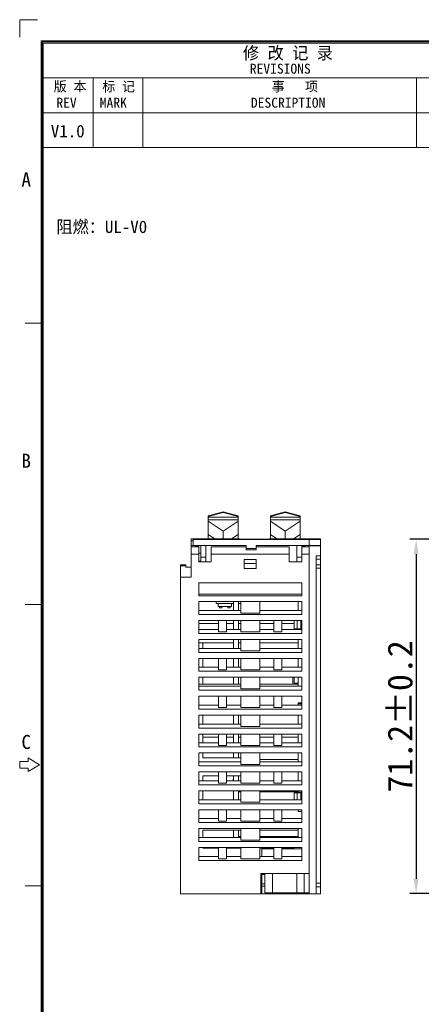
# Model space of a CAD drawing. Header units: millimetres. Extents: x 0 to 427, y 0 to 299.
# Tile 2 of 38: x 0 to 81, y 102 to 299. Entities that reach past the tile are written whole.
import ezdxf
from ezdxf.enums import TextEntityAlignment as Align

# ---------------------------------------------------------------- set-up
doc = ezdxf.new("R2010")
doc.units = ezdxf.units.MM
doc.header["$LTSCALE"] = 23.1
doc.header["$MEASUREMENT"] = 0
doc.header["$PDSIZE"] = -5
doc.layers.get('0').update_dxf_attribs({"lineweight": 18})
for name, color, linetype, lineweight in [('1_4_1_3', 7, 'Continuous', 18), ('1_6', 7, 'Continuous', 18), ('粗实线', 7, 'Continuous', 30), ('细实线层', 7, 'Continuous', 18)]:
    doc.layers.add(name, color=color, linetype=linetype, lineweight=lineweight)
doc.styles.add('文字样式①', font='txt')
doc.styles.add('鸿蒙CAD', font='txt')
doc.dimstyles.new('标准样式（宋体）', dxfattribs={"dimtxt": 5, "dimasz": 3, "dimexe": 1.25, "dimexo": 0.625, "dimtad": 1, "dimtoh": 1, "dimdsep": 46, "dimtxsty": '文字样式①', "dimcen": 0, "dimdle": 6, "dimadec": 0, "dimazin": 0, "dimtfac": 1, "dimtofl": 0, "dimtmove": 0, "dimatfit": 3, "dimfxl": 1, "dimtolj": 1, "dimarcsym": 0})

# ---------------------------------------------------------------- blocks, each defined once
blk = doc.blocks.new('Plastic_A3')
at = {"layer": '细实线层'}
for p, q in [((225.46, 633.8), (225.46, 630.27)), ((225.46, 633.8), (229, 633.8)), ((229.71, 338.7), (229.71, 629.56)), ((229.71, 629.56), (648.26, 629.56)), ((229.93, 338.92), (229.93, 629.33)), ((229.93, 629.33), (648.03, 629.33)), ((230.16, 339.15), (230.16, 629.11)), ((230.16, 629.11), (647.81, 629.11)), ((230.16, 622.11), (330.16, 622.11)), ((240.16, 608.11), (240.16, 622.11)), ((250.16, 608.11), (250.16, 622.11)), ((305.16, 608.11), (305.16, 622.11)), ((230.16, 615.11), (330.16, 615.11)), ((230.16, 608.11), (330.16, 608.11)), ((229.93, 572.83), (226.54, 572.83)), ((229.93, 516.33), (226.54, 516.33)), ((225.41, 484.81), (225.41, 483.45)), ((227.11, 484.81), (225.41, 484.81)), ((227.11, 485.49), (227.11, 484.81)), ((229.37, 484.13), (227.11, 485.49)), ((225.41, 483.45), (227.11, 483.45)), ((227.11, 482.77), (229.37, 484.13)), ((227.11, 483.45), (227.11, 482.77)), ((229.93, 459.83), (226.54, 459.83))]:
    blk.add_line(p, q, dxfattribs=at)
at = {"layer": '细实线层', "style": '鸿蒙CAD'}
for s, height, p in [('REVISIONS', 2, (271.68, 622.96)), ('REV', 2, (232.79, 616.13)), ('MARK', 2, (241.51, 616.13)), ('DESCRIPTION', 2, (271.9, 616.13)), ('A', 2.82, (225.76, 600.29)), ('B', 2.82, (225.76, 543.79)), ('C', 2.82, (225.76, 487.29))]:
    blk.add_text(s, height=height, dxfattribs=at).set_placement(p)
at = {"layer": '细实线层', "attachment_point": 7, "style": '鸿蒙CAD'}
for s, insert, char_height, width in [('修 改 记 录', (270.29, 625.59), 2.5, 21.9821), ('版 本', (232.26, 619.17), 2, 9.8795), ('标 记', (242.02, 619.17), 2, 9.692), ('事   项', (276.09, 619.17), 2, 14.2946)]:
    blk.add_mtext(s, dxfattribs=dict(at, insert=insert, char_height=char_height, width=width))
at = {"layer": '细实线层', "style": '鸿蒙CAD'}
for tag, p in [('V1.0', (231.67, 610.16)), ('XXXN', (538.26, 343))]:
    blk.add_attdef(tag, p, '', height=2.5, dxfattribs=at)
for tag, height, p in [('XXXE', 2.5, (540.24, 365.07)), ('XXXC', 2.5, (573.27, 365.07)), ('XXXA', 2.5, (624.03, 365.07)), ('XXXG', 2.5, (497.76, 358.07)), ('XXXD', 2.5, (573.27, 358.07)), ('XXXB', 2.5, (624.03, 358.07)), ('XXXK', 2, (514.01, 357.04)), ('mm', 2.5, (540.24, 358.07)), ('XXXM', 2.5, (501.13, 341.19))]:
    blk.add_attdef(tag, text='', height=height, dxfattribs=at).set_placement(p, align=Align.CENTER)
blk.add_attdef('XXXJ', text='', height=2.5, dxfattribs=at).set_placement((503.31, 352.09), align=Align.MIDDLE_RIGHT)
blk = doc.blocks.new('*D31')
at = {"color": 0, "lineweight": -2}
for p, q in [((107.71, 194.97), (78.4, 194.97)), ((79.65, 191.97), (79.65, 126.77)), ((107.71, 123.77), (78.4, 123.77))]:
    blk.add_line(p, q, dxfattribs=at)
at = {"color": 0}
for points in [[(80.15, 191.97), (79.15, 191.97), (79.65, 194.97)], [(79.15, 126.77), (80.15, 126.77), (79.65, 123.77)]]:
    blk.add_solid(points, dxfattribs=at)
at = {"layer": 'Defpoints', "color": 0}
for p in [(108.34, 194.97), (79.65, 123.77), (108.34, 123.77)]:
    blk.add_point(p, dxfattribs=at)
at = {"color": 0, "lineweight": 0, "insert": (76.45, 159.37), "char_height": 5, "attachment_point": 5, "rotation": 90, "style": '文字样式①'}
blk.add_mtext('\\A1;71.2%%P0.2', dxfattribs=at)

msp = doc.modelspace()

# ---------------------------------------------------------------- linework, layer by layer
at = {"color": 7, "linetype": 'Continuous', "lineweight": 0}
for p, q in [((34.45, 187.34), (34.45, 195.04)), ((44.05, 195.04), (34.45, 195.04)), ((34.85, 194.64), (34.45, 194.64)), ((34.85, 193.74), (34.85, 194.97)), ((34.85, 194.97), (54.63, 194.97)), ((34.85, 194.94), (60.45, 194.94)), ((44.05, 194.97), (44.05, 195.04)), ((46.14, 194.97), (46.14, 194.94)), ((46.15, 194.97), (46.15, 194.94)), ((46.2, 194.97), (46.2, 194.94)), ((46.31, 194.97), (46.31, 194.94)), ((46.62, 194.97), (46.62, 194.94)), ((46.88, 194.97), (46.88, 194.94)), ((46.91, 194.97), (46.91, 194.94)), ((47.01, 194.97), (47.01, 194.94)), ((47.03, 194.97), (47.03, 194.94)), ((47.26, 194.97), (47.26, 194.94)), ((47.49, 194.97), (47.49, 194.94)), ((47.76, 194.97), (47.76, 194.94)), ((48.08, 194.97), (48.08, 194.94)), ((48.32, 194.97), (48.32, 194.94)), ((48.38, 194.97), (48.38, 194.94)), ((48.6, 194.97), (48.6, 194.94)), ((48.65, 194.97), (48.65, 194.94)), ((48.79, 194.97), (48.79, 194.94)), ((49.03, 194.97), (49.03, 194.94)), ((49.04, 194.97), (49.04, 194.94)), ((49.27, 194.97), (49.27, 194.94)), ((49.29, 194.97), (49.29, 194.94)), ((49.33, 194.97), (49.33, 194.94)), ((49.44, 194.97), (49.44, 194.94)), ((49.76, 194.97), (49.76, 194.94)), ((50.01, 194.97), (50.01, 194.94)), ((50.05, 194.97), (50.05, 194.94)), ((50.14, 194.97), (50.14, 194.94)), ((60.45, 195.04), (50.15, 195.04)), ((50.15, 195.04), (50.15, 194.97)), ((50.17, 194.97), (50.17, 194.94)), ((50.43, 194.97), (50.43, 194.94)), ((50.51, 194.97), (50.51, 194.94)), ((50.66, 194.97), (50.66, 194.94)), ((50.96, 194.97), (50.96, 194.94)), ((51.18, 194.97), (51.18, 194.94)), ((51.22, 194.97), (51.22, 194.94)), ((51.56, 194.97), (51.56, 194.94)), ((51.79, 194.97), (51.79, 194.94)), ((52.06, 194.97), (52.06, 194.94)), ((52.38, 194.97), (52.38, 194.94)), ((52.62, 194.97), (52.62, 194.94)), ((52.68, 194.97), (52.68, 194.94)), ((52.99, 194.97), (52.99, 194.94)), ((53.26, 194.97), (53.26, 194.94)), ((53.29, 194.97), (53.29, 194.94)), ((53.43, 194.97), (53.43, 194.94)), ((53.65, 194.97), (53.65, 194.94)), ((53.71, 194.97), (53.71, 194.94)), ((53.75, 194.97), (53.75, 194.94)), ((53.8, 194.97), (53.8, 194.94)), ((53.87, 194.97), (53.87, 194.94)), ((54.12, 194.97), (54.12, 194.94)), ((54.17, 194.97), (54.17, 194.94)), ((54.22, 194.97), (54.22, 194.94)), ((54.51, 194.97), (54.51, 194.94)), ((54.51, 194.96), (54.56, 194.96)), ((54.56, 194.97), (54.56, 194.94)), ((54.63, 194.94), (54.63, 194.97)), ((54.65, 194.97), (58.45, 194.97)), ((54.65, 194.97), (54.65, 194.94)), ((54.75, 194.97), (54.75, 194.94)), ((54.8, 194.97), (54.8, 194.94)), ((54.94, 194.97), (54.94, 194.94)), ((55.18, 194.97), (55.18, 194.94)), ((55.19, 194.97), (55.19, 194.94)), ((55.24, 194.97), (55.24, 194.94)), ((55.35, 194.97), (55.35, 194.94)), ((55.55, 194.97), (55.55, 194.94)), ((55.57, 194.97), (55.57, 194.94)), ((55.68, 194.97), (55.68, 194.94)), ((55.85, 194.97), (55.85, 194.94)), ((56.22, 194.97), (56.22, 194.94)), ((56.4, 194.97), (56.4, 194.94)), ((56.47, 194.97), (56.47, 194.94)), ((56.51, 194.94), (56.51, 194.97)), ((56.53, 194.94), (56.53, 194.97)), ((56.56, 194.97), (56.56, 194.94)), ((56.88, 194.97), (56.88, 194.94)), ((56.95, 194.97), (56.95, 195.04)), ((57.18, 194.97), (57.18, 194.94)), ((57.65, 194.97), (57.65, 194.94)), ((57.8, 194.94), (57.8, 194.97)), ((58.15, 193.74), (58.15, 194.94)), ((58.45, 194.97), (58.45, 194.94)), ((58.56, 194.97), (59.33, 194.97)), ((58.56, 194.97), (58.56, 194.94)), ((58.69, 194.97), (58.69, 194.94)), ((58.97, 194.97), (58.97, 194.94)), ((59.17, 194.97), (59.17, 194.94)), ((59.29, 194.97), (59.29, 194.94)), ((59.33, 194.97), (59.33, 194.94)), ((60.45, 191.66), (60.45, 195.04)), ((34.45, 193.74), (45.5, 193.74)), ((34.45, 193.44), (35.95, 193.44)), ((35.95, 191.94), (34.45, 191.94)), ((35.35, 193.44), (35.31, 193.6)), ((35.31, 193.6), (35.95, 193.6)), ((35.95, 190.44), (35.95, 193.74)), ((36.35, 192.14), (35.95, 192.14)), ((36.35, 193.74), (36.35, 190.44)), ((37.35, 190.44), (37.35, 193.74)), ((38.45, 190.44), (38.45, 193.46)), ((45.5, 193.46), (38.45, 193.46)), ((38.45, 193.44), (45.5, 193.44)), ((38.45, 191.94), (54.15, 191.94)), ((45.5, 193.74), (45.5, 192.84)), ((45.5, 193.14), (47.5, 193.14)), ((47.5, 192.84), (45.5, 192.84)), ((47.5, 192.84), (47.5, 193.74)), ((60.45, 193.74), (47.5, 193.74)), ((54.15, 193.46), (47.5, 193.46)), ((47.5, 193.44), (54.15, 193.44)), ((54.15, 190.44), (54.15, 193.46)), ((55.65, 193.74), (55.65, 190.44)), ((56.65, 190.44), (56.65, 193.74)), ((56.65, 193.6), (57.28, 193.6)), ((56.65, 193.44), (58.15, 193.44)), ((58.15, 191.94), (56.65, 191.94)), ((57.25, 193.44), (57.28, 193.6)), ((60.45, 193.66), (58.15, 193.66)), ((58.15, 123.74), (58.15, 193.66)), ((36.35, 190.54), (35.95, 190.54)), ((38.45, 190.44), (35.95, 190.44)), ((36.35, 191.34), (37.35, 191.34)), ((45.1, 189.09), (45.1, 190.89)), ((45.1, 190.89), (47.5, 190.89)), ((45.1, 190.09), (47.5, 190.09)), ((47.5, 190.89), (47.5, 189.09)), ((56.65, 190.44), (54.15, 190.44)), ((55.65, 191.34), (56.65, 191.34)), ((60.45, 191.66), (59.55, 191.66)), ((59.55, 191.66), (59.55, 123.74)), ((60.45, 190.95), (59.55, 190.95)), ((60.45, 123.74), (60.45, 191.65)), ((32.25, 189.84), (32.25, 123.74)), ((32.25, 189.84), (33.35, 189.84)), ((33.35, 189.61), (32.25, 189.61)), ((33.35, 189.34), (33.35, 189.84)), ((34.45, 189.34), (33.35, 189.34)), ((45.1, 189.09), (47.5, 189.09)), ((59.55, 189.84), (60.45, 189.84)), ((60.45, 189.13), (59.55, 189.13)), ((32.25, 187.34), (34.45, 187.34)), ((35.95, 183.61), (35.95, 186.24)), ((56.65, 186.24), (35.95, 186.24)), ((56.65, 186.24), (56.65, 183.61)), ((56.65, 183.91), (35.95, 183.91)), ((56.65, 183.61), (35.95, 183.61)), ((35.95, 182.44), (56.65, 182.44)), ((35.95, 179.84), (35.95, 182.44)), ((39.45, 182.44), (39.45, 182.07)), ((42.95, 182.07), (39.45, 182.07)), ((39.85, 181.47), (39.85, 182.07)), ((42.55, 181.47), (42.55, 182.07)), ((42.95, 180.64), (42.95, 182.44)), ((43.95, 180.64), (43.95, 182.44)), ((43.95, 182.07), (44.4, 182.07)), ((44.4, 182.44), (44.4, 180.14)), ((48.2, 180.14), (48.2, 182.44)), ((55.95, 180.64), (55.95, 182.44)), ((56.65, 182.44), (56.65, 179.84)), ((35.95, 180.64), (44.4, 180.64)), ((39.85, 181.47), (42.55, 181.47)), ((40.1, 181.47), (40.1, 181.17)), ((40.1, 181.17), (40.6, 181.17)), ((40.6, 181.47), (40.6, 181.17)), ((41.8, 181.47), (41.8, 181.17)), ((41.8, 181.17), (42.3, 181.17)), ((42.3, 181.47), (42.3, 181.17)), ((44.4, 180.14), (48.2, 180.14)), ((48.2, 180.64), (56.65, 180.64)), ((56.65, 179.84), (35.95, 179.84)), ((35.95, 178.64), (56.65, 178.64)), ((35.95, 176.04), (35.95, 178.64)), ((35.95, 178.05), (39.95, 178.05)), ((39.95, 176.34), (39.95, 178.64)), ((41.55, 178.64), (41.55, 176.34)), ((41.55, 178.05), (42.95, 178.05)), ((42.95, 176.84), (42.95, 178.64)), ((43.95, 176.84), (43.95, 178.64)), ((43.95, 178.05), (44.4, 178.05)), ((44.4, 178.64), (44.4, 176.34)), ((48.2, 176.34), (48.2, 178.64)), ((48.2, 178.05), (51.05, 178.05)), ((51.05, 178.64), (51.05, 176.34)), ((52.65, 176.34), (52.65, 178.64)), ((52.65, 178.05), (55.15, 178.05)), ((55.15, 176.94), (55.15, 178.64)), ((55.75, 176.94), (55.75, 178.64)), ((56.45, 176.94), (56.45, 178.64)), ((56.65, 178.64), (56.65, 176.04)), ((35.95, 176.84), (39.95, 176.84)), ((39.95, 176.34), (41.55, 176.34)), ((41.55, 176.84), (44.4, 176.84)), ((44.4, 176.34), (48.2, 176.34)), ((48.2, 176.84), (51.05, 176.84)), ((51.05, 176.34), (52.65, 176.34)), ((52.65, 176.84), (56.65, 176.84)), ((55.15, 176.94), (56.65, 176.94)), ((55.95, 176.94), (55.95, 176.84)), ((56.65, 176.04), (35.95, 176.04)), ((35.95, 174.84), (56.65, 174.84)), ((35.95, 172.24), (35.95, 174.84)), ((35.95, 174.14), (36.75, 174.14)), ((42.95, 174.14), (36.75, 174.14)), ((36.75, 174.14), (36.75, 173.04)), ((42.95, 173.04), (42.95, 174.84)), ((43.95, 173.04), (43.95, 174.84)), ((44.4, 174.14), (43.95, 174.14)), ((44.4, 174.84), (44.4, 172.54)), ((48.2, 172.54), (48.2, 174.84)), ((55.95, 174.14), (48.2, 174.14)), ((55.95, 173.04), (55.95, 174.84)), ((56.65, 174.84), (56.65, 172.24)), ((35.95, 173.04), (44.4, 173.04)), ((56.65, 172.24), (35.95, 172.24)), ((44.4, 172.54), (48.2, 172.54)), ((48.2, 173.04), (56.65, 173.04)), ((35.95, 171.04), (56.65, 171.04)), ((35.95, 168.44), (35.95, 171.04)), ((36.75, 171.04), (36.75, 169.24)), ((39.95, 171.04), (39.95, 168.74)), ((41.55, 168.74), (41.55, 171.04)), ((42.95, 169.24), (42.95, 171.04)), ((43.95, 169.24), (43.95, 171.04)), ((44.4, 171.04), (44.4, 168.74)), ((48.2, 168.74), (48.2, 171.04)), ((51.05, 171.04), (51.05, 168.74)), ((52.65, 168.74), (52.65, 171.04)), ((55.95, 169.24), (55.95, 171.04)), ((56.65, 171.04), (56.65, 168.44)), ((35.95, 169.24), (39.95, 169.24)), ((56.65, 168.44), (35.95, 168.44)), ((39.95, 168.74), (41.55, 168.74)), ((41.55, 169.24), (44.4, 169.24)), ((44.4, 168.74), (48.2, 168.74)), ((48.2, 169.24), (51.05, 169.24)), ((51.05, 168.74), (52.65, 168.74)), ((52.65, 169.24), (56.65, 169.24)), ((35.95, 167.24), (56.65, 167.24)), ((35.95, 164.64), (35.95, 167.24)), ((36.75, 167.24), (36.75, 165.84)), ((42.95, 165.84), (42.95, 167.24)), ((43.95, 165.84), (43.95, 167.24)), ((44.4, 167.24), (44.4, 164.94)), ((48.2, 164.94), (48.2, 167.24)), ((54.85, 165.84), (54.85, 167.24)), ((55.15, 167.24), (55.15, 166.04)), ((55.95, 165.44), (55.95, 167.24)), ((56.65, 167.24), (56.65, 164.64)), ((35.95, 165.84), (44.4, 165.84)), ((35.95, 165.44), (44.4, 165.44)), ((56.65, 164.64), (35.95, 164.64)), ((44.4, 164.94), (48.2, 164.94)), ((48.2, 165.84), (55.95, 165.84)), ((48.2, 165.44), (56.65, 165.44)), ((55.95, 166.04), (55.15, 166.04)), ((35.95, 163.44), (56.65, 163.44)), ((35.95, 160.84), (35.95, 163.44)), ((39.95, 163.44), (39.95, 161.14)), ((41.55, 161.14), (41.55, 163.44)), ((44.4, 163.44), (44.4, 161.14)), ((48.2, 161.14), (48.2, 163.44)), ((51.05, 163.44), (51.05, 161.14)), ((52.65, 161.14), (52.65, 163.44)), ((56.65, 163.44), (56.65, 160.84)), ((35.95, 161.64), (39.95, 161.64)), ((56.65, 160.84), (35.95, 160.84)), ((39.95, 161.14), (41.55, 161.14)), ((41.55, 161.64), (44.4, 161.64)), ((44.4, 161.14), (48.2, 161.14)), ((48.2, 161.64), (51.05, 161.64)), ((51.05, 161.14), (52.65, 161.14)), ((52.65, 161.64), (56.65, 161.64)), ((55.95, 162.09), (56.65, 162.09)), ((55.95, 162.09), (55.95, 161.64)), ((55.95, 161.89), (56.65, 161.89)), ((35.95, 159.64), (56.65, 159.64)), ((35.95, 157.04), (35.95, 159.64)), ((36.75, 159.64), (36.75, 157.84)), ((42.95, 157.84), (42.95, 159.64)), ((43.95, 157.84), (43.95, 159.64)), ((44.4, 159.64), (44.4, 157.34)), ((48.2, 157.34), (48.2, 159.64)), ((55.95, 157.84), (55.95, 159.64)), ((56.65, 159.64), (56.65, 157.04)), ((35.95, 157.84), (44.4, 157.84)), ((56.65, 157.04), (35.95, 157.04)), ((44.4, 157.34), (48.2, 157.34)), ((48.2, 157.84), (56.65, 157.84)), ((35.95, 155.84), (56.65, 155.84)), ((35.95, 153.24), (35.95, 155.84)), ((36.75, 155.84), (36.75, 154.04)), ((36.75, 155.24), (39.95, 155.24)), ((39.95, 155.84), (39.95, 153.54)), ((41.55, 153.54), (41.55, 155.84)), ((42.95, 155.24), (41.55, 155.24)), ((42.95, 154.04), (42.95, 155.84)), ((43.95, 154.04), (43.95, 155.84)), ((44.4, 155.24), (43.95, 155.24)), ((44.4, 155.84), (44.4, 153.54)), ((48.2, 153.54), (48.2, 155.84)), ((51.05, 155.24), (48.2, 155.24)), ((51.05, 155.84), (51.05, 153.54)), ((52.65, 153.54), (52.65, 155.84)), ((55.95, 155.24), (52.65, 155.24)), ((55.95, 154.04), (55.95, 155.84)), ((56.65, 155.84), (56.65, 153.24)), ((35.95, 154.04), (39.95, 154.04)), ((56.65, 153.24), (35.95, 153.24)), ((39.95, 153.54), (41.55, 153.54)), ((41.55, 154.04), (44.4, 154.04)), ((44.4, 153.54), (48.2, 153.54)), ((48.2, 154.04), (51.05, 154.04)), ((51.05, 153.54), (52.65, 153.54)), ((52.65, 154.04), (56.65, 154.04)), ((35.95, 152.04), (56.65, 152.04)), ((35.95, 149.44), (35.95, 152.04)), ((36.75, 152.04), (36.75, 151.04)), ((44.4, 151.04), (36.75, 151.04)), ((42.95, 151.04), (42.95, 152.04)), ((43.95, 151.04), (43.95, 152.04)), ((44.4, 152.04), (44.4, 149.74)), ((48.2, 149.74), (48.2, 152.04)), ((55.95, 150.74), (48.2, 150.74)), ((55.95, 150.24), (55.95, 152.04)), ((56.65, 152.04), (56.65, 149.44)), ((35.95, 150.24), (44.4, 150.24)), ((56.65, 149.44), (35.95, 149.44)), ((44.4, 149.74), (48.2, 149.74)), ((48.2, 150.24), (56.65, 150.24)), ((35.95, 148.24), (56.65, 148.24)), ((35.95, 145.64), (35.95, 148.24)), ((35.95, 146.44), (39.95, 146.44)), ((36.75, 147.44), (39.95, 147.44)), ((36.75, 147.44), (36.75, 146.44)), ((39.95, 148.24), (39.95, 145.94)), ((41.55, 145.94), (41.55, 148.24)), ((41.55, 147.44), (44.4, 147.44)), ((41.55, 146.44), (44.4, 146.44)), ((42.95, 146.44), (42.95, 147.44)), ((43.95, 146.44), (43.95, 147.44)), ((44.4, 148.24), (44.4, 145.94)), ((48.2, 145.94), (48.2, 148.24)), ((48.2, 146.44), (51.05, 146.44)), ((51.05, 148.24), (51.05, 145.94)), ((52.65, 145.94), (52.65, 148.24)), ((52.65, 146.44), (56.65, 146.44)), ((55.95, 146.44), (55.95, 148.24)), ((56.65, 148.24), (56.65, 145.64)), ((56.65, 145.64), (35.95, 145.64)), ((35.95, 144.44), (56.65, 144.44)), ((35.95, 141.84), (35.95, 144.44)), ((36.75, 144.44), (36.75, 142.64)), ((39.95, 145.94), (41.55, 145.94)), ((42.95, 142.64), (42.95, 144.44)), ((43.95, 142.64), (43.95, 144.44)), ((44.4, 145.94), (48.2, 145.94)), ((44.4, 144.44), (44.4, 142.14)), ((48.2, 142.14), (48.2, 144.44)), ((51.05, 145.94), (52.65, 145.94)), ((55.95, 143.99), (55.95, 144.44)), ((56.65, 144.44), (56.65, 141.84)), ((35.95, 142.64), (44.4, 142.64)), ((43.95, 144.24), (44.4, 144.24)), ((55.95, 144.24), (48.2, 144.24)), ((48.2, 142.64), (56.65, 142.64)), ((55.15, 143.99), (56.65, 143.99)), ((55.15, 142.64), (55.15, 143.99)), ((55.75, 142.64), (55.75, 143.99)), ((56.65, 144.19), (55.95, 144.19)), ((56.45, 142.64), (56.45, 143.99)), ((56.65, 141.84), (35.95, 141.84)), ((35.95, 140.64), (56.65, 140.64)), ((35.95, 138.04), (35.95, 140.64)), ((39.95, 140.64), (39.95, 138.34)), ((41.55, 138.34), (41.55, 140.64)), ((44.4, 142.14), (48.2, 142.14)), ((44.4, 140.64), (44.4, 138.34)), ((48.2, 138.34), (48.2, 140.64)), ((51.05, 140.64), (51.05, 138.34)), ((52.65, 138.34), (52.65, 140.64)), ((55.95, 140.64), (55.95, 140.24)), ((56.65, 140.64), (56.65, 138.04)), ((35.95, 138.84), (39.95, 138.84)), ((41.55, 138.84), (44.4, 138.84)), ((48.2, 138.84), (51.05, 138.84)), ((52.65, 138.84), (56.65, 138.84)), ((55.95, 140.24), (56.65, 140.24)), ((56.65, 138.04), (35.95, 138.04)), ((35.95, 136.84), (56.65, 136.84)), ((35.95, 134.24), (35.95, 136.84)), ((36.75, 136.49), (44.4, 136.49)), ((36.75, 136.49), (36.75, 135.04)), ((39.95, 138.34), (41.55, 138.34)), ((42.95, 135.04), (42.95, 136.49)), ((43.95, 135.04), (43.95, 136.49)), ((44.4, 138.34), (48.2, 138.34)), ((44.4, 136.84), (44.4, 134.54)), ((48.2, 134.54), (48.2, 136.84)), ((48.2, 136.49), (55.95, 136.49)), ((51.05, 138.34), (52.65, 138.34)), ((55.95, 135.04), (55.95, 136.84)), ((56.65, 136.84), (56.65, 134.24)), ((35.95, 135.04), (44.4, 135.04)), ((43.95, 135.24), (44.4, 135.24)), ((44.4, 134.54), (48.2, 134.54)), ((55.95, 135.24), (48.2, 135.24)), ((48.2, 135.04), (56.65, 135.04)), ((56.65, 134.24), (35.95, 134.24)), ((35.95, 133.04), (56.65, 133.04)), ((35.95, 130.44), (35.95, 133.04)), ((36.75, 133.04), (36.75, 132.94)), ((36.75, 132.94), (39.95, 132.94)), ((39.95, 133.04), (39.95, 130.74)), ((41.55, 130.74), (41.55, 133.04)), ((41.55, 132.94), (44.4, 132.94)), ((44.4, 133.04), (44.4, 130.74)), ((48.2, 130.74), (48.2, 133.04)), ((48.2, 132.94), (51.05, 132.94)), ((48.65, 132.94), (48.65, 131.24)), ((48.65, 132.74), (51.05, 132.74)), ((51.05, 133.04), (51.05, 130.74)), ((52.65, 130.74), (52.65, 133.04)), ((55.05, 132.94), (52.65, 132.94)), ((52.65, 132.74), (56.65, 132.74)), ((53.85, 132.74), (53.85, 132.94)), ((53.95, 132.94), (53.95, 132.74)), ((54.34, 132.74), (54.34, 132.94)), ((55.05, 132.94), (55.05, 132.74)), ((56.65, 133.04), (56.65, 130.44)), ((35.95, 131.24), (39.95, 131.24)), ((39.95, 130.74), (41.55, 130.74)), ((41.55, 131.24), (44.4, 131.24)), ((44.4, 130.74), (48.2, 130.74)), ((48.2, 131.24), (51.05, 131.24)), ((51.05, 130.74), (52.65, 130.74)), ((52.65, 131.24), (56.65, 131.24)), ((56.65, 130.44), (35.95, 130.44)), ((58.15, 127.84), (48.45, 127.84)), ((48.45, 123.74), (48.45, 127.84)), ((48.65, 127.84), (48.65, 123.74)), ((49.25, 127.64), (48.65, 127.64)), ((49.15, 127.64), (49.15, 127.84)), ((49.25, 127.84), (49.25, 123.94)), ((50.75, 123.94), (50.75, 127.84)), ((55.65, 127.84), (55.65, 123.94)), ((57.15, 123.94), (57.15, 127.84)), ((48.65, 125.74), (49.25, 125.74)), ((49.25, 125.24), (48.65, 125.24)), ((59.55, 125.85), (60.45, 125.85)), ((60.45, 125.15), (59.55, 125.15)), ((32.25, 123.74), (59.55, 123.74)), ((49.25, 123.94), (58.15, 123.94)), ((50.65, 123.74), (50.65, 123.94)), ((52.1, 123.94), (52.1, 123.74)), ((55.8, 123.94), (55.8, 123.74)), ((56.95, 123.94), (56.95, 123.74)), ((57.25, 123.74), (57.25, 123.94)), ((60.45, 123.74), (59.55, 123.74))]:
    msp.add_line(p, q, dxfattribs=at)
at = {"layer": '1_4_1_3', "color": 7, "linetype": 'Continuous', "lineweight": 0}
for p in [(42.95, 146.77), (42.85, 146.44)]:
    msp.add_line(p, (42.85, 146.77), dxfattribs=at)
at = {"layer": '1_6', "color": 7, "linetype": 'Continuous', "lineweight": 0}
for p, q in [((37.85, 199.67), (40.85, 200.46)), ((37.85, 199.53), (40.85, 200.33)), ((40.85, 200.46), (40.85, 200.33)), ((40.85, 200.46), (43.85, 199.67)), ((40.85, 200.33), (43.85, 199.53)), ((50.35, 199.67), (53.35, 200.46)), ((50.35, 199.53), (53.35, 200.33)), ((53.35, 200.46), (53.35, 200.33)), ((53.35, 200.46), (56.35, 199.67)), ((53.35, 200.33), (56.35, 199.53)), ((37.85, 195.04), (37.85, 199.67)), ((37.85, 199.39), (43.85, 199.39)), ((43.85, 198.89), (37.85, 198.89)), ((40.85, 196.56), (37.85, 198.59)), ((43.85, 198.59), (40.85, 196.56)), ((43.85, 195.04), (43.85, 199.67)), ((50.35, 195.04), (50.35, 199.67)), ((50.35, 199.39), (56.35, 199.39)), ((56.35, 198.89), (50.35, 198.89)), ((53.35, 196.56), (50.35, 198.59)), ((56.35, 198.59), (53.35, 196.56)), ((56.35, 195.04), (56.35, 199.67)), ((37.85, 195.95), (39.18, 195.04)), ((40.85, 195.04), (40.85, 196.56)), ((43.85, 195.95), (42.51, 195.04)), ((50.35, 195.95), (51.68, 195.04)), ((53.35, 195.04), (53.35, 196.56)), ((56.35, 195.95), (55.01, 195.04))]:
    msp.add_line(p, q, dxfattribs=at)

# ---------------------------------------------------------------- block references
at = {"layer": '细实线层'}
ref = msp.add_blockref('Plastic_A3', (-225.46, -334.46), dxfattribs=at)
ref.add_attrib('V1.0', 'V1.0', dxfattribs={"layer": '粗实线', "height": 2.5, "style": '鸿蒙CAD'}).set_placement((6.21, 278.21), align=Align.TOP_LEFT)

# ---------------------------------------------------------------- texts
at = {"color": 0, "insert": (7.33, 258.99), "char_height": 2.5, "attachment_point": 1}
msp.add_mtext_dynamic_manual_height_columns('阻燃：UL-V0', width=31.0182, gutter_width=1, heights=[0], dxfattribs=at)

# ---------------------------------------------------------------- dimensions: what is measured, and where the dimension line sits
at = {"color": 142, "lineweight": 0}
dim = msp.add_linear_dim(base=(79.65, 123.77), p1=(108.34, 194.97), p2=(108.34, 123.77), angle=90, text='<>%%P0.2', dimstyle='标准样式（宋体）', override={"dimtad": 2, "dimdec": 1, "dimtdec": 1, "dimarcsym": 1}, dxfattribs=at)
dim.commit()
dim.dimension.update_dxf_attribs({"geometry": '*D31', "text_midpoint": (79.65, 159.37), "dimtype": 160})

doc.saveas('drawing.dxf')
